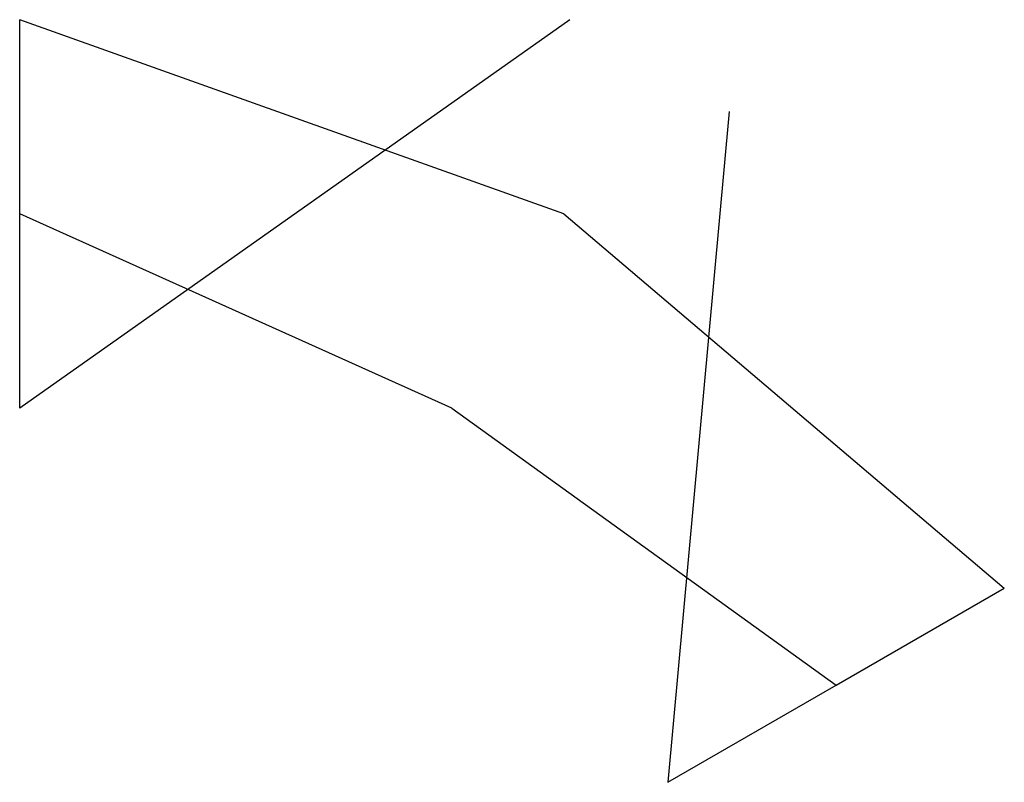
# Model space of a CAD drawing. Extents: x 125 to 733, y -231 to 240.
import ezdxf

# ---------------------------------------------------------------- set-up
doc = ezdxf.new("R2010")
doc.units = 0
doc.header["$LTSCALE"] = 1.5
doc.header["$MEASUREMENT"] = 0
doc.layers.add('1', color=7, linetype='CONTINUOUS')

msp = doc.modelspace()

# ---------------------------------------------------------------- linework, layer by layer
at = {"layer": '1'}
for p, q in [((124.79, 120, 207.8), (124.79, 240)), ((464.79, 240), (124.79, 0)), ((461.07, 120, 207.8), (124.79, 240)), ((563.14, 183.22), (525.29, -231.23)), ((124.79, 0), (124.79, 120, 207.8)), ((391.79, 0), (124.79, 120, 207.8)), ((461.07, 120, 207.8), (733.14, -111.23)), ((391.79, 0), (629.22, -171.23, 207.8)), ((629.22, -171.23, 207.8), (733.14, -111.23)), ((525.29, -231.23), (629.22, -171.23, 207.8))]:
    msp.add_line(p, q, dxfattribs=at)

doc.saveas('drawing.dxf')
